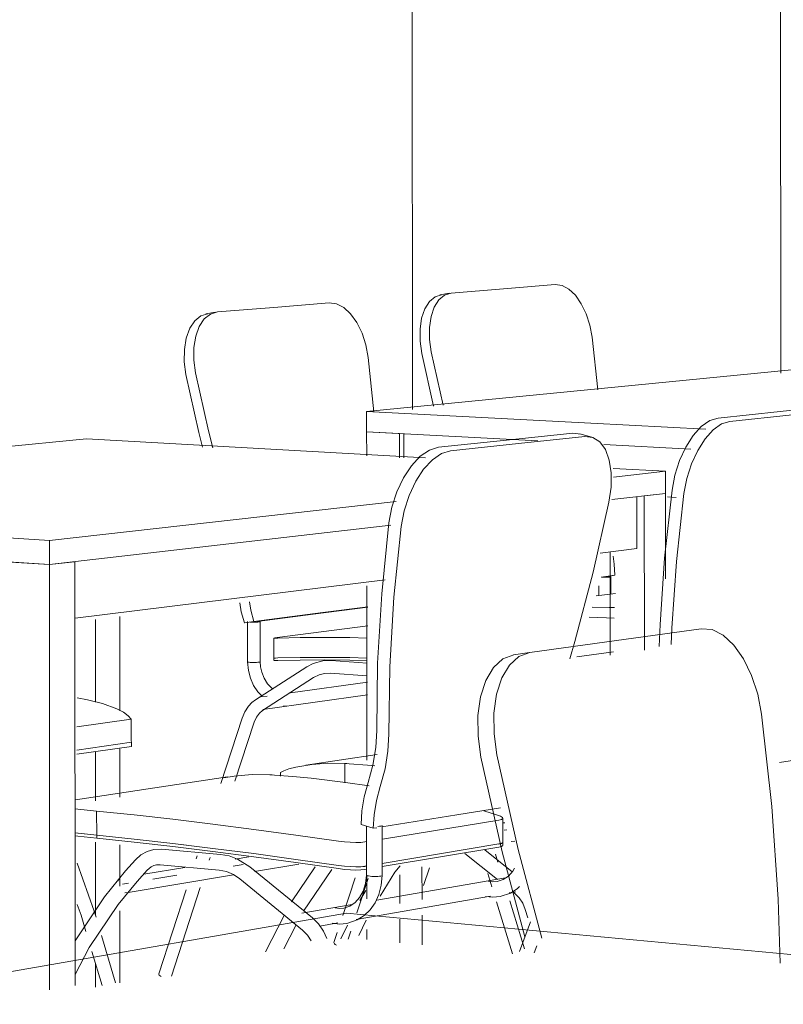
# Model space of a CAD drawing. Header units: metres. Extents: x -32 to 90, y -28 to 32.
# Tile 101 of 148: x 90.07079 to 90.0733, y 1.77318 to 1.77642. Entities that reach past the tile are written whole.
import ezdxf

# ---------------------------------------------------------------- set-up
doc = ezdxf.new("R2010")
doc.units = ezdxf.units.M
doc.linetypes.add('IMPORT-HIDDEN _4_', pattern=[0.005, 0.003333, -0.001667])
for name, color, linetype, lineweight in [('A-WALL', 113, 'Continuous', 18), ('ARQ-PROJECAO', 250, 'IMPORT-HIDDEN _4_', 9), ('I-FURN', 30, 'Continuous', 18)]:
    doc.layers.add(name, color=color, linetype=linetype, lineweight=lineweight)

msp = doc.modelspace()

# ---------------------------------------------------------------- linework, layer by layer
at = {"layer": 'A-WALL', "lineweight": 9}
for p, q in [((90.0720765, 1.7826579), (90.072081, 1.7751364)), ((90.0732892, 1.7823536), (90.0732952, 1.7752559)), ((90.0724068, 1.7737125), (90.0724181, 1.7737144))]:
    msp.add_line(p, q, dxfattribs=at)
at = {"layer": 'ARQ-PROJECAO', "linetype": 'Continuous'}
for p, q in [((90.0714902, 1.7736318), (90.0715227, 1.7736372)), ((90.0712257, 1.7735885), (90.0713047, 1.7736015)), ((90.0711251, 1.773572), (90.0711451, 1.7735753))]:
    msp.add_line(p, q, dxfattribs=at)
at = {"layer": 'I-FURN', "lineweight": 9}
for p, q in [((90.0725517, 1.7755482), (90.0723813, 1.7755343)), ((90.0721715, 1.775514), (90.0722025, 1.7755198)), ((90.0723813, 1.7755343), (90.072208, 1.7755203)), ((90.0718067, 1.7754878), (90.071624, 1.775473)), ((90.0714004, 1.7754513), (90.0714319, 1.7754573)), ((90.071624, 1.775473), (90.0714381, 1.7754579)), ((90.072692, 1.7752012), (90.0726734, 1.7753747)), ((90.0721502, 1.7751478), (90.0721115, 1.7753213)), ((90.0721426, 1.775327), (90.0721818, 1.7751511)), ((90.0735684, 1.7752904), (90.07193, 1.7751298)), ((90.0719539, 1.7751287), (90.0719355, 1.7753084)), ((90.07193, 1.7751298), (90.0726693, 1.7750913)), ((90.07193, 1.7751298), (90.07193, 1.7750631)), ((90.073088, 1.7751084), (90.0732932, 1.7751298)), ((90.0732932, 1.7751298), (90.0734943, 1.7751509)), ((90.0726693, 1.7750913), (90.0730474, 1.7750715)), ((90.0733322, 1.7751191), (90.0731272, 1.7750975)), ((90.07193, 1.7750631), (90.0720381, 1.7750573)), ((90.0719301, 1.7749836), (90.07193, 1.7750631)), ((90.0724944, 1.7750328), (90.07193, 1.7750631)), ((90.0723904, 1.7750354), (90.0726097, 1.7750583)), ((90.0726097, 1.7750583), (90.0726362, 1.7750553)), ((90.0710061, 1.7750393), (90.0688999, 1.7748328)), ((90.0721244, 1.774977), (90.0710061, 1.7750393)), ((90.0720381, 1.7750573), (90.0720381, 1.7749776)), ((90.0720528, 1.7750565), (90.0720529, 1.7749767)), ((90.0721665, 1.775012), (90.0723904, 1.7750354)), ((90.0726494, 1.7750472), (90.0724303, 1.7750241)), ((90.0726326, 1.7750565), (90.0726722, 1.7750454)), ((90.0724303, 1.7750241), (90.0722065, 1.7750005)), ((90.0729979, 1.7750057), (90.0727116, 1.7750211)), ((90.0729146, 1.774933), (90.0727422, 1.7749426)), ((90.0727439, 1.7749139), (90.0729146, 1.774933)), ((90.0729146, 1.774933), (90.0729146, 1.7748601)), ((90.0708847, 1.7747053), (90.0720275, 1.7748335)), ((90.0729146, 1.7748601), (90.0727385, 1.7748398)), ((90.0728201, 1.774849), (90.0728202, 1.7746782)), ((90.0728451, 1.7748521), (90.0729146, 1.7748601)), ((90.0728451, 1.7748521), (90.0728455, 1.7743431)), ((90.0729146, 1.7748601), (90.0729148, 1.7745781)), ((90.0729497, 1.7748467), (90.072922, 1.7748483)), ((90.0703771, 1.7747379), (90.0708847, 1.7747053)), ((90.0720095, 1.7747554), (90.0708847, 1.7746252)), ((90.0708847, 1.7746252), (90.0708847, 1.7747053)), ((90.0728202, 1.7746782), (90.0727, 1.7746633)), ((90.0708847, 1.7746252), (90.0704011, 1.7746573)), ((90.0727331, 1.7743264), (90.0727328, 1.7746667)), ((90.0707546, 1.7746339), (90.0708847, 1.7746252)), ((90.0708847, 1.7746252), (90.0709687, 1.774635)), ((90.0708847, 1.7746252), (90.0708852, 1.7732239)), ((90.0709687, 1.774635), (90.0709692, 1.7732388)), ((90.0719908, 1.7745754), (90.0709689, 1.7744487)), ((90.0727031, 1.7745845), (90.072748, 1.7745902)), ((90.0727102, 1.7745843), (90.072705, 1.7745836)), ((90.072748, 1.7745902), (90.072726, 1.7745866)), ((90.0727352, 1.7745853), (90.0727352, 1.7745302)), ((90.0719307, 1.7739814), (90.0719303, 1.7745552)), ((90.0726956, 1.7745233), (90.0726955, 1.7745552)), ((90.0727414, 1.7745295), (90.0726864, 1.7745224)), ((90.0727498, 1.7745306), (90.0727414, 1.7745295)), ((90.0719338, 1.774485), (90.0717542, 1.7744621)), ((90.0717858, 1.7744673), (90.0719337, 1.7744862)), ((90.071036, 1.7744445), (90.0710361, 1.7741725)), ((90.0711164, 1.7744545), (90.0711165, 1.7741439)), ((90.0715587, 1.7744383), (90.0717858, 1.7744673)), ((90.0717542, 1.7744621), (90.0715686, 1.7744384)), ((90.0727204, 1.77445), (90.0726633, 1.7744523)), ((90.0727204, 1.77445), (90.0727456, 1.7744486)), ((90.0715269, 1.774433), (90.0715587, 1.7744383)), ((90.0715368, 1.7744343), (90.071529, 1.7744333)), ((90.0715373, 1.7743048), (90.0715372, 1.7744378)), ((90.0715789, 1.7744375), (90.0715789, 1.774305)), ((90.0719335, 1.774424), (90.0716352, 1.7743851)), ((90.0730326, 1.7744139), (90.0727538, 1.7743754)), ((90.0716239, 1.7743177), (90.0716239, 1.7743832)), ((90.0727538, 1.7743754), (90.0724674, 1.7743359)), ((90.0716239, 1.7743094), (90.0716239, 1.774318)), ((90.0716244, 1.7743181), (90.0716241, 1.7743179)), ((90.0716241, 1.7743176), (90.0716244, 1.7743178)), ((90.0716248, 1.7743176), (90.0716291, 1.7743174)), ((90.0716291, 1.7743171), (90.0716248, 1.7743173)), ((90.0716291, 1.7743174), (90.0716371, 1.7743176)), ((90.0716371, 1.7743176), (90.071711, 1.7743192)), ((90.071711, 1.7743192), (90.0717901, 1.7743197)), ((90.0717901, 1.7743197), (90.0718742, 1.7743188)), ((90.0718742, 1.7743188), (90.071931, 1.7743175)), ((90.0724139, 1.7743277), (90.0724663, 1.774336)), ((90.0726231, 1.774321), (90.0727435, 1.7743378)), ((90.0715373, 1.7743047), (90.0715374, 1.7743048)), ((90.0715567, 1.7743029), (90.0715513, 1.774303)), ((90.0715621, 1.774303), (90.0715567, 1.7743029)), ((90.0715673, 1.7743032), (90.0715621, 1.774303)), ((90.071564, 1.7741796), (90.0717323, 1.7742887)), ((90.0715718, 1.7743034), (90.0715673, 1.7743032)), ((90.0715754, 1.7743038), (90.0715718, 1.7743034)), ((90.0716241, 1.7743092), (90.0716244, 1.7743095)), ((90.0717853, 1.7743086), (90.0718129, 1.7743095)), ((90.0718129, 1.7743095), (90.0719313, 1.7743009)), ((90.0717553, 1.7742531), (90.0715869, 1.7741442)), ((90.0717912, 1.7742667), (90.0718101, 1.7742674)), ((90.0719313, 1.7742585), (90.0718101, 1.7742674)), ((90.0716785, 1.7742027), (90.0719332, 1.7742381)), ((90.0715817, 1.7741892), (90.0716017, 1.774192)), ((90.0719332, 1.7741963), (90.0715881, 1.7741476)), ((90.071667, 1.7741588), (90.0716556, 1.7741596)), ((90.071449, 1.7739035), (90.0715193, 1.7741192)), ((90.0709753, 1.7740906), (90.0711534, 1.7741155)), ((90.0711535, 1.7740442), (90.0711534, 1.7741155)), ((90.0715591, 1.7741058), (90.0714956, 1.7739112)), ((90.0709753, 1.774014), (90.0711553, 1.7740398)), ((90.0709753, 1.7740003), (90.0711553, 1.7740262)), ((90.0711553, 1.7740398), (90.0711536, 1.7740441)), ((90.0711553, 1.7740262), (90.0711553, 1.7740398)), ((90.0710362, 1.7740068), (90.0710362, 1.7738472)), ((90.0711166, 1.7740184), (90.0711167, 1.7738593)), ((90.071729, 1.7739646), (90.0719648, 1.7740001)), ((90.0718576, 1.7739701), (90.0718577, 1.7739062)), ((90.0732906, 1.7739727), (90.0733548, 1.7739831)), ((90.0709702, 1.7738505), (90.0714714, 1.7739259)), ((90.0716461, 1.7739282), (90.0716461, 1.7739404)), ((90.0710402, 1.773734), (90.0710401, 1.7738132)), ((90.0719798, 1.773761), (90.0722277, 1.773801)), ((90.0722277, 1.773801), (90.0723715, 1.7738242)), ((90.0723616, 1.7737997), (90.0723159, 1.7738136)), ((90.0719123, 1.7737691), (90.071952, 1.7737565)), ((90.0719295, 1.7736016), (90.0719294, 1.7737636)), ((90.0719811, 1.7737652), (90.0719812, 1.7736004)), ((90.0719817, 1.7737208), (90.072366, 1.7737836)), ((90.0723784, 1.7737897), (90.0723785, 1.7737107)), ((90.0723851, 1.7737742), (90.0723808, 1.7737746)), ((90.0710402, 1.773724), (90.0710402, 1.7737339)), ((90.0710402, 1.7737339), (90.0711635, 1.773721)), ((90.071952, 1.7737565), (90.071964, 1.7737584)), ((90.0723919, 1.7737514), (90.072383, 1.7737499)), ((90.0710363, 1.7737111), (90.0710364, 1.7734691)), ((90.0711167, 1.7737021), (90.0711168, 1.7735652)), ((90.0711635, 1.773721), (90.0712912, 1.7737064)), ((90.0712912, 1.7737064), (90.0714228, 1.7736903)), ((90.0713365, 1.773701), (90.0712912, 1.7737064)), ((90.071924, 1.7737114), (90.0719303, 1.7737124)), ((90.0719814, 1.7736406), (90.0723661, 1.7737049)), ((90.0723745, 1.7737067), (90.0723661, 1.7737045)), ((90.0723783, 1.7737097), (90.0723745, 1.7737067)), ((90.0723785, 1.7737111), (90.0723785, 1.7737007)), ((90.0712539, 1.7736876), (90.0712284, 1.7736866)), ((90.0712539, 1.7736875), (90.0714485, 1.7736702)), ((90.0713682, 1.7736555), (90.0713715, 1.7736656)), ((90.0714228, 1.7736903), (90.0715579, 1.7736728)), ((90.0723661, 1.7736945), (90.0719815, 1.77363)), ((90.0723612, 1.7735876), (90.0722537, 1.7736734)), ((90.0723191, 1.7736849), (90.0724091, 1.7736131)), ((90.0723542, 1.7736712), (90.0723623, 1.7736447)), ((90.0710322, 1.773483), (90.0709763, 1.7736415)), ((90.0711357, 1.7736159), (90.071168, 1.7736524)), ((90.0712497, 1.7736365), (90.0712369, 1.773636)), ((90.0714443, 1.7736188), (90.0712497, 1.7736364)), ((90.0714138, 1.7736603), (90.071411, 1.7736516)), ((90.0714966, 1.7736546), (90.0715412, 1.7736618)), ((90.0717065, 1.7736382), (90.0715607, 1.7736141)), ((90.0716961, 1.773654), (90.0718369, 1.773634)), ((90.071924, 1.7736307), (90.0719111, 1.7736293)), ((90.071924, 1.7736311), (90.0719304, 1.7736321)), ((90.071491, 1.7736026), (90.0711435, 1.7735452)), ((90.0712061, 1.773618), (90.0711737, 1.7735815)), ((90.0711957, 1.7736056), (90.0713309, 1.7736276)), ((90.0715445, 1.7736297), (90.0717513, 1.7734614)), ((90.0716828, 1.7735137), (90.0717607, 1.7736295)), ((90.0717215, 1.7734832), (90.0718151, 1.7736208)), ((90.0719111, 1.7736293), (90.0718948, 1.7736289)), ((90.0719299, 1.7736214), (90.071924, 1.7736204)), ((90.0719309, 1.7735234), (90.0719309, 1.7735981)), ((90.0719538, 1.7735977), (90.0719472, 1.773598)), ((90.0719606, 1.7735976), (90.0719538, 1.7735977)), ((90.071967, 1.7735978), (90.0719606, 1.7735976)), ((90.0719725, 1.7735981), (90.071967, 1.7735978)), ((90.071977, 1.7735987), (90.0719726, 1.7735981)), ((90.072039, 1.7736025), (90.072039, 1.773509)), ((90.0721124, 1.7736291), (90.0721125, 1.7735217)), ((90.0721366, 1.7736264), (90.0721173, 1.7735682)), ((90.0723426, 1.7735636), (90.072329, 1.7736079)), ((90.0717189, 1.7734212), (90.0715123, 1.7735897)), ((90.0718518, 1.7734695), (90.0718925, 1.7735929)), ((90.0719348, 1.7735908), (90.0718974, 1.7734777)), ((90.0719634, 1.7735195), (90.0723876, 1.7735927)), ((90.0711428, 1.7735451), (90.0711325, 1.7735434)), ((90.0712449, 1.7732769), (90.0713349, 1.7735532)), ((90.0713815, 1.7735613), (90.0712863, 1.7732693)), ((90.0723382, 1.7735329), (90.0718949, 1.7734553)), ((90.0719278, 1.7735509), (90.0719073, 1.7735181)), ((90.072422, 1.7735475), (90.0723996, 1.7735436)), ((90.0724167, 1.7735432), (90.0724122, 1.7735468)), ((90.0709888, 1.7734702), (90.0709763, 1.7735057)), ((90.0717167, 1.773477), (90.0718827, 1.7735056)), ((90.0724105, 1.7733431), (90.0723579, 1.773514)), ((90.0724016, 1.7735172), (90.0724504, 1.7733589)), ((90.0718641, 1.7734765), (90.0681654, 1.7728338)), ((90.0710049, 1.773416), (90.0709888, 1.7734702)), ((90.0710322, 1.773483), (90.0710381, 1.7734631)), ((90.0711168, 1.773484), (90.0711169, 1.7732472)), ((90.0715965, 1.7733491), (90.0716581, 1.7734685)), ((90.0753054, 1.7731567), (90.0718641, 1.7734765)), ((90.0721125, 1.7734701), (90.0721125, 1.7733719)), ((90.0724614, 1.7734615), (90.0724526, 1.7734892)), ((90.0716572, 1.7733594), (90.0716971, 1.7734363)), ((90.0718346, 1.7734448), (90.0717756, 1.7734344)), ((90.0718665, 1.7734376), (90.0718449, 1.7733923)), ((90.071928, 1.7734538), (90.0719042, 1.7734033)), ((90.072039, 1.7734572), (90.0720391, 1.7733794)), ((90.0724697, 1.7734477), (90.0724338, 1.7733508)), ((90.0710559, 1.7734031), (90.0711026, 1.7732466)), ((90.0718221, 1.7733797), (90.0718332, 1.7734132)), ((90.0718774, 1.7734169), (90.0718687, 1.7733908)), ((90.071931, 1.7733896), (90.071931, 1.7734234)), ((90.0710578, 1.7732383), (90.0710245, 1.77335)), ((90.0724909, 1.7733689), (90.0724825, 1.7733461)), ((90.0710365, 1.7733111), (90.0710365, 1.7732329))]:
    msp.add_line(p, q, dxfattribs=at)
for points in [[(90.0726734, 1.7753747, 0), (90.0726659, 1.7754141, 0), (90.0726536, 1.7754516, 0), (90.0726374, 1.7754851, 0), (90.0726179, 1.7755128, 0), (90.0725964, 1.7755333, 0), (90.0725739, 1.7755453, 0), (90.0725517, 1.7755482, 0)], [(90.0721115, 1.7753213, 0), (90.072106, 1.7753619, 0), (90.072106, 1.7754014, 0), (90.0721113, 1.7754376, 0), (90.0721218, 1.7754684, 0), (90.0721369, 1.7754923, 0), (90.0721556, 1.775508, 0), (90.0721771, 1.7755145, 0)], [(90.072208, 1.7755203, 0), (90.0721866, 1.7755138, 0), (90.0721679, 1.7754982, 0), (90.0721528, 1.7754742, 0), (90.0721423, 1.7754434, 0), (90.072137, 1.7754072, 0), (90.0721371, 1.7753677, 0), (90.0721426, 1.775327, 0)], [(90.0719355, 1.7753084, 0), (90.0719278, 1.7753493, 0), (90.071915, 1.7753881, 0), (90.0718979, 1.7754227, 0), (90.0718773, 1.7754514, 0), (90.0718545, 1.7754725, 0), (90.0718305, 1.7754848, 0), (90.0718067, 1.7754878, 0)], [(90.0713345, 1.7752514, 0), (90.071329, 1.7752935, 0), (90.0713293, 1.7753344, 0), (90.0713354, 1.775372, 0), (90.0713469, 1.775404, 0), (90.0713633, 1.7754288, 0), (90.0713836, 1.7754451, 0), (90.0714066, 1.7754519, 0)], [(90.0714381, 1.7754579, 0), (90.071415, 1.7754511, 0), (90.0713948, 1.7754348, 0), (90.0713784, 1.77541, 0), (90.0713669, 1.7753779, 0), (90.0713608, 1.7753404, 0), (90.0713605, 1.7752994, 0), (90.0713661, 1.7752573, 0)], [(90.0713661, 1.7752573, 0), (90.0714087, 1.7750661, 0), (90.0714227, 1.7750107, 0)], [(90.0713891, 1.7750126, 0), (90.0713771, 1.7750604, 0), (90.0713345, 1.7752514, 0)], [(90.0729365, 1.7748705, 0), (90.072946, 1.77492, 0), (90.0729614, 1.7749682, 0), (90.0729819, 1.7750126, 0), (90.0730061, 1.7750506, 0), (90.0730329, 1.7750803, 0), (90.0730607, 1.7750998, 0), (90.073088, 1.7751084, 0)], [(90.0731272, 1.7750975, 0), (90.0730999, 1.775089, 0), (90.0730721, 1.7750694, 0), (90.0730454, 1.7750397, 0), (90.0730211, 1.7750016, 0), (90.0730007, 1.7749572, 0), (90.0729853, 1.7749089, 0), (90.0729757, 1.7748594, 0)], [(90.0727287, 1.7748307, 0), (90.0727358, 1.7748805, 0), (90.0727361, 1.7749277, 0), (90.0727298, 1.7749697, 0), (90.0727172, 1.7750043, 0), (90.0726989, 1.7750296, 0), (90.0726759, 1.7750442, 0), (90.0726494, 1.7750472, 0)], [(90.0720036, 1.774763, 0), (90.0720135, 1.7748146, 0), (90.0720298, 1.7748651, 0), (90.0720516, 1.7749115, 0), (90.0720777, 1.7749513, 0), (90.0721066, 1.7749824, 0), (90.0721367, 1.7750029, 0), (90.0721665, 1.775012, 0)], [(90.0722065, 1.7750005, 0), (90.0721768, 1.7749915, 0), (90.0721467, 1.7749709, 0), (90.0721178, 1.7749398, 0), (90.0720917, 1.7748999, 0), (90.0720699, 1.7748534, 0), (90.0720536, 1.7748029, 0), (90.0720437, 1.7747512, 0)], [(90.0728945, 1.774356, 0), (90.0728972, 1.7744279, 0), (90.072912, 1.774647, 0), (90.0729365, 1.7748705, 0)], [(90.0725997, 1.7743151, 0), (90.0726164, 1.7743725, 0), (90.0726771, 1.7746009, 0), (90.0727287, 1.7748307, 0)], [(90.0729757, 1.7748594, 0), (90.0729511, 1.7746357, 0), (90.0729363, 1.7744164, 0), (90.0729341, 1.7743619, 0)], [(90.0719632, 1.7740785, 0), (90.071966, 1.7743008, 0), (90.0719795, 1.7745295, 0), (90.0720036, 1.774763, 0)], [(90.0720437, 1.7747512, 0), (90.0720195, 1.7745176, 0), (90.0720059, 1.7742887, 0), (90.072003, 1.7740661, 0)], [(90.072748, 1.7745902, 0), (90.072746, 1.7746264, 0), (90.0727421, 1.7746527, 0)], [(90.0727049, 1.7745841, 0), (90.0727096, 1.7745838, 0), (90.0727148, 1.7745837, 0), (90.0727199, 1.7745837, 0), (90.0727248, 1.7745838, 0), (90.072729, 1.774584, 0), (90.0727323, 1.7745843, 0)], [(90.0727348, 1.7745856, 0), (90.0727329, 1.774586, 0), (90.0727299, 1.7745864, 0), (90.0727259, 1.7745868, 0), (90.0727259, 1.7745868, 0)], [(90.0727323, 1.7745843, 0), (90.0727344, 1.7745847, 0), (90.0727353, 1.7745852, 0)], [(90.0715269, 1.774433, 0), (90.0715166, 1.7744702, 0), (90.0715115, 1.774499, 0)], [(90.0715434, 1.7745032, 0), (90.0715483, 1.7744755, 0), (90.0715587, 1.7744383, 0)], [(90.0726731, 1.7744854, 0), (90.0727294, 1.7744842, 0), (90.0727467, 1.7744837, 0)], [(90.0715464, 1.7744361, 0), (90.0715513, 1.7744358, 0), (90.0715566, 1.7744357, 0), (90.071562, 1.7744356, 0), (90.0715672, 1.7744358, 0), (90.0715717, 1.774436, 0), (90.0715754, 1.7744363, 0)], [(90.0715786, 1.7744378, 0), (90.0715769, 1.7744382, 0), (90.0715739, 1.7744387, 0), (90.0715698, 1.774439, 0), (90.0715698, 1.774439, 0)], [(90.0715754, 1.7744363, 0), (90.0715778, 1.7744368, 0), (90.0715789, 1.7744373, 0)], [(90.0732318, 1.7741327, 0), (90.0732191, 1.7741984, 0), (90.0731989, 1.7742604, 0), (90.0731722, 1.7743153, 0), (90.0731404, 1.7743603, 0), (90.0731053, 1.7743928, 0), (90.0730687, 1.774411, 0), (90.0730326, 1.7744139, 0)], [(90.0716352, 1.7743851, 0), (90.0716279, 1.774384, 0), (90.0716244, 1.7743832, 0), (90.0716248, 1.7743827, 0), (90.0716291, 1.7743826, 0), (90.071637, 1.7743828, 0)], [(90.071637, 1.7743828, 0), (90.0717109, 1.7743846, 0), (90.07179, 1.7743853, 0), (90.0718742, 1.7743846, 0), (90.071931, 1.7743834, 0)], [(90.071931, 1.7743091, 0), (90.0718742, 1.7743104, 0), (90.0717901, 1.7743112, 0), (90.071711, 1.7743107, 0), (90.0716371, 1.774309, 0)], [(90.0723065, 1.773991, 0), (90.0722971, 1.77406, 0), (90.0722968, 1.7741276, 0), (90.0723056, 1.7741901, 0), (90.0723231, 1.7742439, 0), (90.0723481, 1.7742861, 0), (90.0723793, 1.7743145, 0), (90.072415, 1.7743276, 0)], [(90.0724674, 1.7743359, 0), (90.0724318, 1.7743228, 0), (90.0724006, 1.7742944, 0), (90.0723756, 1.7742521, 0), (90.0723582, 1.7741983, 0), (90.0723494, 1.7741358, 0), (90.0723498, 1.7740681, 0), (90.0723592, 1.773999, 0)], [(90.0715847, 1.7741924, 0), (90.0715713, 1.7742066, 0), (90.0715575, 1.7742274, 0), (90.0715469, 1.7742508, 0), (90.0715401, 1.7742762, 0), (90.0715373, 1.7743048, 0)], [(90.0715424, 1.7743035, 0), (90.0715394, 1.7743039, 0), (90.0715377, 1.7743044, 0), (90.0715373, 1.7743047, 0)], [(90.0715513, 1.774303, 0), (90.0715465, 1.7743032, 0), (90.0715424, 1.7743035, 0), (90.0715424, 1.7743035, 0)], [(90.071579, 1.7743047, 0), (90.0715779, 1.7743042, 0), (90.0715754, 1.7743038, 0)], [(90.0716215, 1.7742157, 0), (90.0716176, 1.7742183, 0), (90.0716037, 1.7742326, 0), (90.0715922, 1.7742506, 0), (90.071584, 1.7742713, 0), (90.0715803, 1.7742883, 0), (90.0715789, 1.774305, 0)], [(90.0716371, 1.774309, 0), (90.0716291, 1.7743088, 0), (90.0716248, 1.774309, 0)], [(90.0717323, 1.7742887, 0), (90.0717535, 1.7742999, 0), (90.0717853, 1.7743086, 0)], [(90.0717553, 1.7742531, 0), (90.071773, 1.7742621, 0), (90.0717912, 1.7742667, 0)], [(90.0711069, 1.7741499, 0), (90.0710591, 1.7741674, 0), (90.0710098, 1.7741801, 0), (90.0709762, 1.774186, 0)], [(90.0711534, 1.7741155, 0), (90.0711441, 1.7741273, 0), (90.0711283, 1.774139, 0), (90.0711069, 1.7741499, 0)], [(90.0715193, 1.7741192, 0), (90.0715285, 1.7741406, 0), (90.071541, 1.774159, 0), (90.071552, 1.7741704, 0), (90.071564, 1.7741796, 0)], [(90.0715591, 1.7741058, 0), (90.0715669, 1.774123, 0), (90.0715763, 1.7741354, 0), (90.0715869, 1.7741442, 0)], [(90.0732929, 1.7733118, 0), (90.0732859, 1.7735226, 0), (90.0732651, 1.7738277, 0), (90.0732318, 1.7741327, 0)], [(90.071935, 1.7739068, 0), (90.0719509, 1.7739646, 0), (90.0719604, 1.7740226, 0), (90.0719632, 1.7740785, 0)], [(90.072003, 1.7740661, 0), (90.0720002, 1.7740102, 0), (90.0719906, 1.7739522, 0), (90.0719747, 1.7738943, 0)], [(90.072451, 1.7733991, 0), (90.0723762, 1.7736793, 0), (90.0723065, 1.773991, 0)], [(90.0723592, 1.773999, 0), (90.0724291, 1.7736868, 0), (90.0725075, 1.773394, 0)], [(90.0716461, 1.7739404, 0), (90.0716565, 1.7739459, 0), (90.0716737, 1.773952, 0), (90.071697, 1.773958, 0)], [(90.071697, 1.773958, 0), (90.0717488, 1.7739669, 0), (90.0718024, 1.773971, 0), (90.0718576, 1.7739701, 0)], [(90.0718723, 1.7739691, 0), (90.0718649, 1.7739697, 0), (90.0718576, 1.7739701, 0)], [(90.0719572, 1.7739619, 0), (90.0719326, 1.7739641, 0), (90.0718723, 1.7739691, 0)], [(90.0716114, 1.7739329, 0), (90.0715526, 1.7739333, 0), (90.0714936, 1.7739285, 0), (90.0714588, 1.7739232, 0)], [(90.0716114, 1.7739329, 0), (90.0716187, 1.7739325, 0), (90.0716261, 1.7739319, 0)], [(90.0716261, 1.7739319, 0), (90.0716867, 1.7739268, 0), (90.0717474, 1.7739211, 0)], [(90.0719379, 1.7738965, 0), (90.0718602, 1.7739077, 0), (90.0717474, 1.7739211, 0)], [(90.0719123, 1.7737691, 0), (90.0719145, 1.7738138, 0), (90.0719222, 1.7738603, 0), (90.071935, 1.7739068, 0)], [(90.0719747, 1.7738943, 0), (90.0719619, 1.7738478, 0), (90.0719543, 1.7738012, 0), (90.071952, 1.7737565, 0)], [(90.0710401, 1.7738132, 0), (90.0709786, 1.7738193, 0), (90.0709696, 1.7738201, 0)], [(90.0710401, 1.7738132, 0), (90.0711635, 1.7738005, 0), (90.0712912, 1.7737861, 0), (90.0714228, 1.7737703, 0), (90.0715579, 1.7737529, 0), (90.0716961, 1.7737342, 0), (90.0718368, 1.7737144, 0)], [(90.072366, 1.7737836, 0), (90.0723744, 1.7737858, 0), (90.0723783, 1.7737886, 0), (90.0723773, 1.7737921, 0), (90.0723716, 1.7737959, 0), (90.0723616, 1.7737997, 0)], [(90.0719669, 1.7737627, 0), (90.0719725, 1.773763, 0), (90.0719769, 1.7737636, 0)], [(90.0719769, 1.7737636, 0), (90.0719798, 1.7737642, 0), (90.0719811, 1.773765, 0)], [(90.0709696, 1.7737411, 0), (90.0709787, 1.7737402, 0), (90.0710402, 1.773734, 0)], [(90.0710402, 1.7737339, 0), (90.0709786, 1.7737401, 0), (90.0709696, 1.773741, 0)], [(90.0709696, 1.7737311, 0), (90.0709781, 1.7737303, 0), (90.0710402, 1.773724, 0)], [(90.0712912, 1.7737064, 0), (90.0711635, 1.773721, 0), (90.0710402, 1.773734, 0)], [(90.0718369, 1.7736234, 0), (90.0716961, 1.7736435, 0), (90.0715579, 1.7736625, 0), (90.0714228, 1.7736802, 0), (90.0712912, 1.7736964, 0), (90.0711635, 1.773711, 0), (90.0710402, 1.773724, 0)], [(90.0718368, 1.7737144, 0), (90.0718565, 1.7737119, 0), (90.0718762, 1.7737104, 0), (90.0718948, 1.7737097, 0), (90.071911, 1.77371, 0), (90.071924, 1.7737114, 0)], [(90.0723661, 1.7737049, 0), (90.0723745, 1.7737071, 0), (90.0723783, 1.7737101, 0), (90.0723785, 1.773711, 0)], [(90.0723783, 1.7736996, 0), (90.0723745, 1.7736967, 0), (90.0723661, 1.7736945, 0)], [(90.071168, 1.7736524, 0), (90.0711859, 1.7736687, 0), (90.0712062, 1.7736801, 0), (90.0712284, 1.7736866, 0)], [(90.0714485, 1.7736703, 0), (90.0714769, 1.7736651, 0), (90.0715047, 1.7736548, 0), (90.0715445, 1.7736297, 0)], [(90.0715579, 1.7736728, 0), (90.0716961, 1.773654, 0), (90.0716961, 1.773654, 0)], [(90.0712061, 1.7736181, 0), (90.0712194, 1.7736294, 0), (90.0712288, 1.7736339, 0), (90.0712369, 1.773636, 0)], [(90.0718369, 1.773634, 0), (90.0718565, 1.7736315, 0), (90.0718763, 1.77363, 0), (90.0718948, 1.7736293, 0), (90.0719111, 1.7736297, 0), (90.071924, 1.7736311, 0)], [(90.0720403, 1.7736331, 0), (90.0720234, 1.7736119, 0), (90.0719741, 1.7735325, 0)], [(90.0709697, 1.773386, 0), (90.0710657, 1.7735305, 0), (90.0711356, 1.7736159, 0)], [(90.0714443, 1.7736189, 0), (90.0714679, 1.7736142, 0), (90.071491, 1.7736042, 0), (90.0715123, 1.7735898, 0)], [(90.071924, 1.7736204, 0), (90.0719111, 1.773619, 0), (90.0718948, 1.7736187, 0), (90.0718763, 1.7736193, 0), (90.0718565, 1.7736209, 0), (90.0718369, 1.7736234, 0)], [(90.0719295, 1.7736017, 0), (90.0719266, 1.7735743, 0), (90.0719188, 1.7735494, 0), (90.0719069, 1.7735282, 0), (90.0718918, 1.7735117, 0), (90.0718745, 1.7735002, 0), (90.0718549, 1.7734937, 0)], [(90.0719811, 1.7736005, 0), (90.0719782, 1.7735685, 0), (90.0719702, 1.7735384, 0), (90.0719577, 1.7735112, 0), (90.0719412, 1.7734877, 0), (90.0719214, 1.7734687, 0), (90.0718991, 1.7734544, 0), (90.071865, 1.7734429, 0)], [(90.071936, 1.7735992, 0), (90.0719323, 1.7736, 0), (90.0719301, 1.7736009, 0), (90.0719296, 1.7736017, 0), (90.0719296, 1.7736017, 0)], [(90.0719472, 1.773598, 0), (90.0719411, 1.7735985, 0), (90.071936, 1.7735992, 0), (90.071936, 1.7735992, 0)], [(90.0719812, 1.7736002, 0), (90.0719799, 1.7735994, 0), (90.071977, 1.7735987, 0)], [(90.0724171, 1.7736245, 0), (90.0724119, 1.7736153, 0), (90.072397, 1.773599, 0), (90.0723799, 1.7735877, 0), (90.07236, 1.7735811, 0)], [(90.0709698, 1.7732744, 0), (90.0710153, 1.7733633, 0), (90.071111, 1.7735055, 0), (90.0711736, 1.7735816, 0)], [(90.0711163, 1.7735905, 0), (90.0711133, 1.7735878, 0), (90.07111, 1.7735829, 0)], [(90.07236, 1.7735811, 0), (90.0723454, 1.7735798, 0), (90.0723311, 1.7735813, 0)], [(90.0724334, 1.7735641, 0), (90.072426, 1.7735569, 0), (90.072404, 1.7735429, 0), (90.07237, 1.7735314, 0)], [(90.0724166, 1.7735433, 0), (90.0724325, 1.7735274, 0), (90.0724443, 1.7735092, 0), (90.0724526, 1.7734893, 0)], [(90.07237, 1.7735314, 0), (90.0723455, 1.7735293, 0), (90.0723219, 1.7735318, 0)], [(90.0718549, 1.7734937, 0), (90.0718403, 1.7734925, 0), (90.0718259, 1.7734941, 0)], [(90.0717512, 1.7734614, 0), (90.0717712, 1.7734418, 0), (90.0717882, 1.7734179, 0), (90.071799, 1.7733933, 0)], [(90.071865, 1.7734429, 0), (90.0718401, 1.7734408, 0), (90.0718161, 1.7734434, 0)], [(90.0717189, 1.7734212, 0), (90.071735, 1.7734047, 0), (90.071747, 1.7733858, 0)], [(90.0718302, 1.7733709, 0), (90.0718265, 1.7733732, 0), (90.0718239, 1.7733755, 0), (90.0718224, 1.7733777, 0), (90.0718222, 1.7733795, 0), (90.0718222, 1.7733795, 0)], [(90.0712529, 1.7732679, 0), (90.0712491, 1.7732703, 0), (90.0712465, 1.7732727, 0), (90.071245, 1.7732749, 0), (90.071245, 1.7732768, 0), (90.071245, 1.7732768, 0)]]:
    msp.add_polyline3d(points, dxfattribs=at)

doc.saveas('drawing.dxf')
